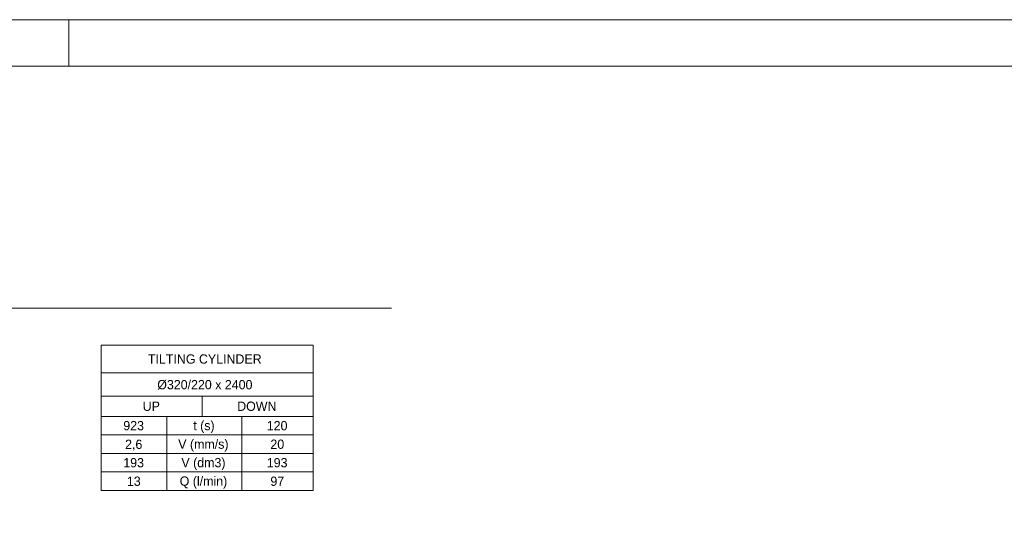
# Model space of a CAD drawing. Header units: millimetres. Extents: x 0 to 203, y 0 to 47.
# Tile 183 of 196: x 152.32 to 160.68, y 42.52 to 46.77. Entities that reach past the tile are written whole.
import ezdxf

# ---------------------------------------------------------------- set-up
doc = ezdxf.new("R2010")
doc.units = ezdxf.units.MM
doc.layers.add('PDF_Geomertry', color=7, linetype='Continuous')
doc.layers.add('PDF_Text', color=7, linetype='Continuous')
doc.styles.add('PDF Arial', font='txt')
doc.styles.add('PDF Arial Bold', font='txt')

msp = doc.modelspace()

# ---------------------------------------------------------------- linework, layer by layer
at = {"layer": 'PDF_Geomertry', "lineweight": 15}
for points in [[(136.5963, 0.0035), (202.8143, 0.0035), (202.8143, 46.7735), (136.5963, 46.7735), (136.5963, 0.0035)], [(138.5652, 0.3971), (202.4207, 0.3971), (202.4207, 46.3799), (138.5652, 46.3799), (138.5652, 0.3971)], [(153.0115, 42.779), (154.811, 42.779), (154.811, 44.0132), (153.0115, 44.0132), (153.0115, 42.779)]]:
    msp.add_lwpolyline(points, close=True, dxfattribs=at)
for points in [[(152.7374, 46.7735), (152.7374, 46.3799)], [(140.8935, 44.3271), (155.4749, 44.3271)], [(153.0115, 43.7771), (154.811, 43.7771)], [(153.0115, 43.5804), (154.811, 43.5804)], [(153.0115, 43.4076), (153.8679, 43.4076), (153.8679, 43.5804)], [(153.0115, 43.2507), (153.5693, 43.2507), (153.5693, 43.4076)], [(153.0115, 43.0937), (153.5693, 43.0937), (153.5693, 43.2507), (154.206, 43.2507), (154.206, 43.4076)], [(153.8679, 43.4076), (154.811, 43.4076)], [(153.0115, 42.936), (153.5693, 42.936), (153.5693, 43.0937), (154.206, 43.0937), (154.206, 43.2507), (154.811, 43.2507)], [(153.5693, 42.779), (153.5693, 42.936), (154.206, 42.936), (154.206, 43.0937), (154.811, 43.0937)], [(154.206, 42.779), (154.206, 42.936), (154.811, 42.936)]]:
    msp.add_lwpolyline(points, dxfattribs=at)

# ---------------------------------------------------------------- texts
at = {"layer": 'PDF_Text', "char_height": 0.07874, "attachment_point": 7}
for s, insert, style in [('TILTING CYLINDER', (153.4082, 43.8541), 'PDF Arial'), ('Ø320/220 x 2400', (153.4874, 43.6347), 'PDF Arial Bold'), ('UP', (153.3638, 43.4535), 'PDF Arial'), ('DOWN', (154.1657, 43.4535), 'PDF Arial'), ('923', (153.199, 43.2887), 'PDF Arial'), ('t (s)', (153.7929, 43.267), 'PDF Arial'), ('120', (154.4171, 43.2888), 'PDF Arial'), ('2,6', (153.2143, 43.1171), 'PDF Arial'), ('V (mm/s)', (153.6652, 43.1095), 'PDF Arial'), ('20', (154.4477, 43.1313), 'PDF Arial'), ('193', (153.199, 42.9743), 'PDF Arial'), ('V (dm3)', (153.6921, 42.9525), 'PDF Arial'), ('193', (154.4171, 42.9743), 'PDF Arial'), ('13', (153.2296, 42.8174), 'PDF Arial'), ('Q (l/min)', (153.6777, 42.7956), 'PDF Arial'), ('97', (154.4477, 42.8174), 'PDF Arial')]:
    msp.add_mtext(s, dxfattribs=dict(at, insert=insert, style=style))

doc.saveas('drawing.dxf')
